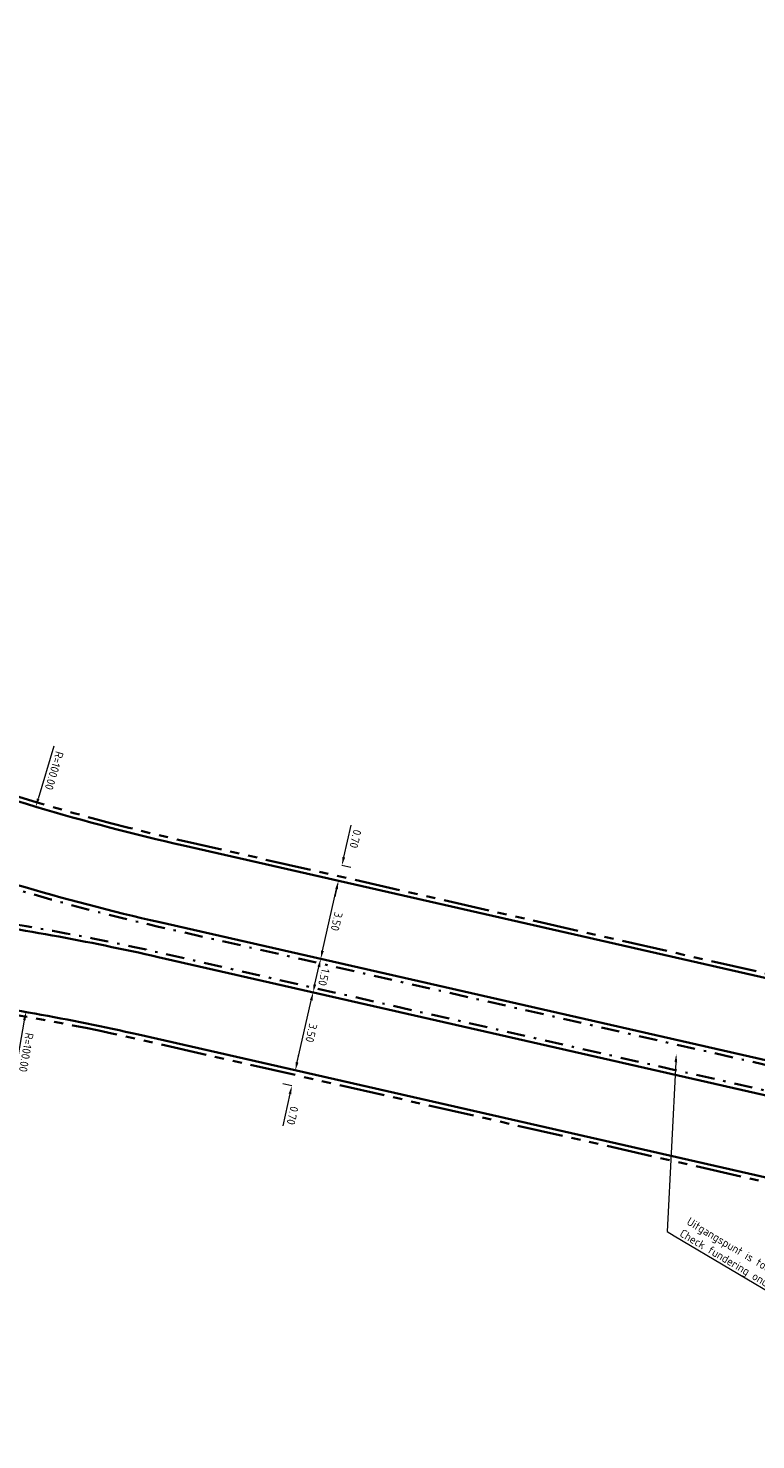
# Model space of a CAD drawing. Header units: metres. Extents: x 90561 to 91301, y 464732 to 465376.
# Tile 43 of 44: x 91182 to 91214, y 465119 to 465180. Entities that reach past the tile are written whole.
import ezdxf
from ezdxf import colors
from ezdxf.entities.mleader import LeaderData, LeaderLine
from ezdxf.math import Vec2, Vec3

# ---------------------------------------------------------------- set-up
doc = ezdxf.new("R2010")
doc.units = ezdxf.units.M
doc.linetypes.add('VH-GELEIDEBAND_50X200', pattern=[8, 4, -2, 0, -2])
doc.linetypes.add('VH-TROTTOIRBAND_180-200', pattern=[20, 10, -2, 2, -2, 2, -2])
for name, color, linetype, lineweight in [('N-WE-VH-KANTOPSLUITING_GELEIDEBAND_50X200-G', 20, 'VH-GELEIDEBAND_50X200', 35), ('N-WE-VH-KANTOPSLUITING_TROTTOIRBAND_180 200-G', 210, 'VH-TROTTOIRBAND_180-200', 35), ('N-WE-VH-KANTOPSLUITING_VOORKANTBAND-G', 50, 'Continuous', 35), ('X-XX-AL-M', 7, 'Continuous', 18), ('X-XX-AL-T18', 10, 'Continuous', 18)]:
    doc.layers.add(name, color=color, linetype=linetype, lineweight=lineweight)
doc.styles.add('NLCS-ISO-M200-T18', font='NLCS-ISO.ttf', dxfattribs={"height": 0.36})
doc.dimstyles.new('NLCS-M200-T18-PIJL_L2_H1', dxfattribs={"dimscale": 0.2, "dimtxt": 2.5, "dimasz": 1.8, "dimexe": 2, "dimexo": 2, "dimgap": 0.7, "dimtad": 1, "dimzin": 0, "dimdsep": 46, "dimtxsty": 'NLCS-ISO-M200-T18', "dimcen": 0, "dimdle": 2, "dimclrd": 256, "dimclre": 256, "dimclrt": 10, "dimadec": 1, "dimazin": 0, "dimtfac": 1, "dimtdec": 3, "dimtofl": 0, "dimtmove": 0, "dimatfit": 3, "dimfxl": 2, "dimfxlon": 1, "dimtfillclr": 256, "dimtolj": 1, "dimtzin": 0, "dimlwd": -1, "dimlwe": -1, "dimarcsym": 0})

# ---------------------------------------------------------------- blocks, each defined once
blk = doc.blocks.new('*D79')
at = {"layer": 'Defpoints', "color": 0, "transparency": 16777216}
for p in [(91194.652, 465138.219), (91194.652, 465138.219), (91193.876, 465134.807)]:
    blk.add_point(p, dxfattribs=at)
at = {"layer": 'X-XX-AL-M', "transparency": 16777216}
for p, q in [((91193.955, 465135.158), (91194.572, 465137.868)), ((91194.652, 465138.219), (91195.042, 465138.131)), ((91193.876, 465134.807), (91194.266, 465134.718))]:
    blk.add_line(p, q, dxfattribs=at)
for points in [[(91194.631, 465137.855), (91194.514, 465137.882), (91194.652, 465138.219)], [(91194.014, 465135.144), (91193.897, 465135.171), (91193.876, 465134.807)]]:
    blk.add_solid(points, dxfattribs=at)
at = {"layer": 'X-XX-AL-M', "color": 10, "transparency": 16777216, "insert": (91194.576, 465136.442), "char_height": 0.36, "attachment_point": 5, "rotation": 257.18356, "style": 'NLCS-ISO-M200-T18', "bg_fill": 3, "box_fill_scale": 1.1, "bg_fill_color": 256, "bg_fill_true_color": 13158600, "bg_fill_transparency": 0}
blk.add_mtext('\\A1;3.50', dxfattribs=at)
blk = doc.blocks.new('*D80')
at = {"layer": 'X-XX-AL-M', "transparency": 16777216}
for p, q in [((91194.985, 465139.682), (91195.375, 465139.593)), ((91194.732, 465138.57), (91194.905, 465139.331)), ((91194.652, 465138.219), (91195.042, 465138.131))]:
    blk.add_line(p, q, dxfattribs=at)
for points in [[(91194.963, 465139.318), (91194.846, 465139.344), (91194.985, 465139.682)], [(91194.79, 465138.557), (91194.673, 465138.584), (91194.652, 465138.219)]]:
    blk.add_solid(points, dxfattribs=at)
at = {"layer": 'X-XX-AL-M', "color": 10, "transparency": 16777216, "insert": (91195.13, 465138.88), "char_height": 0.36, "attachment_point": 5, "rotation": 257.18356, "style": 'NLCS-ISO-M200-T18', "bg_fill": 3, "box_fill_scale": 1.1, "bg_fill_color": 256, "bg_fill_true_color": 13158600, "bg_fill_transparency": 0}
blk.add_mtext('\\A1;1.50', dxfattribs=at)
at = {"layer": 'Defpoints', "color": 0, "transparency": 16777216}
for p in [(91194.985, 465139.682), (91194.985, 465139.682), (91194.652, 465138.219)]:
    blk.add_point(p, dxfattribs=at)
blk = doc.blocks.new('*D81')
at = {"layer": 'Defpoints', "color": 0, "transparency": 16777216}
for p in [(91195.761, 465143.095), (91195.761, 465143.095), (91194.985, 465139.682)]:
    blk.add_point(p, dxfattribs=at)
at = {"layer": 'X-XX-AL-M', "transparency": 16777216}
for p, q in [((91195.065, 465140.033), (91195.681, 465142.744)), ((91195.761, 465143.095), (91196.151, 465143.006)), ((91194.985, 465139.682), (91195.375, 465139.593))]:
    blk.add_line(p, q, dxfattribs=at)
for points in [[(91195.74, 465142.73), (91195.623, 465142.757), (91195.761, 465143.095)], [(91195.123, 465140.02), (91195.006, 465140.046), (91194.985, 465139.682)]]:
    blk.add_solid(points, dxfattribs=at)
at = {"layer": 'X-XX-AL-M', "color": 10, "transparency": 16777216, "insert": (91195.685, 465141.317), "char_height": 0.36, "attachment_point": 5, "rotation": 257.18356, "style": 'NLCS-ISO-M200-T18', "bg_fill": 3, "box_fill_scale": 1.1, "bg_fill_color": 256, "bg_fill_true_color": 13158600, "bg_fill_transparency": 0}
blk.add_mtext('\\A1;3.50', dxfattribs=at)
blk = doc.blocks.new('*D82')
at = {"layer": 'Defpoints', "color": 0, "transparency": 16777216}
for p in [(91195.916, 465143.777), (91195.916, 465143.777), (91195.761, 465143.095)]:
    blk.add_point(p, dxfattribs=at)
at = {"layer": 'X-XX-AL-M', "transparency": 16777216}
for p, q in [((91195.996, 465144.128), (91196.314, 465145.525)), ((91195.916, 465143.777), (91196.306, 465143.689)), ((91195.681, 465142.744), (91195.601, 465142.393)), ((91195.761, 465143.095), (91196.151, 465143.006))]:
    blk.add_line(p, q, dxfattribs=at)
for points in [[(91196.055, 465144.115), (91195.938, 465144.142), (91195.916, 465143.777)], [(91195.74, 465142.73), (91195.623, 465142.757), (91195.761, 465143.095)]]:
    blk.add_solid(points, dxfattribs=at)
at = {"layer": 'X-XX-AL-M', "color": 10, "transparency": 16777216, "insert": (91196.507, 465144.931), "char_height": 0.36, "attachment_point": 5, "rotation": 257.18356, "style": 'NLCS-ISO-M200-T18', "bg_fill": 3, "box_fill_scale": 1.1, "bg_fill_color": 256, "bg_fill_true_color": 13158600, "bg_fill_transparency": 0}
blk.add_mtext('\\A1;0.70', dxfattribs=at)
blk = doc.blocks.new('*D83')
at = {"layer": 'Defpoints', "color": 0, "transparency": 16777216}
for p in [(91193.876, 465134.807), (91193.72, 465134.124), (91193.72, 465134.124)]:
    blk.add_point(p, dxfattribs=at)
at = {"layer": 'X-XX-AL-M', "transparency": 16777216}
for p, q in [((91193.955, 465135.158), (91194.035, 465135.509)), ((91193.876, 465134.807), (91193.486, 465134.895)), ((91193.72, 465134.124), (91193.33, 465134.213)), ((91193.64, 465133.773), (91193.323, 465132.377))]:
    blk.add_line(p, q, dxfattribs=at)
for points in [[(91194.014, 465135.144), (91193.897, 465135.171), (91193.876, 465134.807)], [(91193.699, 465133.76), (91193.582, 465133.786), (91193.72, 465134.124)]]:
    blk.add_solid(points, dxfattribs=at)
at = {"layer": 'X-XX-AL-M', "color": 10, "transparency": 16777216, "insert": (91193.754, 465132.828), "char_height": 0.36, "attachment_point": 5, "rotation": 257.18356, "style": 'NLCS-ISO-M200-T18', "bg_fill": 3, "box_fill_scale": 1.1, "bg_fill_color": 256, "bg_fill_true_color": 13158600, "bg_fill_transparency": 0}
blk.add_mtext('\\A1;0.70', dxfattribs=at)
blk = doc.blocks.new('*D98')
at = {"layer": 'Defpoints', "color": 0, "transparency": 16777216}
for p in [(91191.84, 465240.557), (91161.716, 465145.202)]:
    blk.add_point(p, dxfattribs=at)
at = {"layer": 'X-XX-AL-M', "transparency": 16777216}
blk.add_line((91162.548, 465147.838), (91161.824, 465145.545), dxfattribs=at)
at = {"layer": 'X-XX-AL-M', "color": 10, "transparency": 16777216, "insert": (91162.546, 465146.767), "char_height": 0.36, "attachment_point": 5, "rotation": 252.46755, "style": 'NLCS-ISO-M200-T18', "bg_fill": 3, "box_fill_scale": 1.1, "bg_fill_color": 256, "bg_fill_true_color": 13158600, "bg_fill_transparency": 0}
blk.add_mtext('\\A1;R=100.00', dxfattribs=at)
at = {"layer": 'X-XX-AL-M', "transparency": 16777216}
blk.add_solid([(91161.881, 465145.527), (91161.767, 465145.563), (91161.716, 465145.202)], dxfattribs=at)
blk = doc.blocks.new('*D109')
at = {"layer": 'Defpoints', "color": 0, "transparency": 16777216}
for p in [(91211.168, 465242.145), (91182.516, 465146.337)]:
    blk.add_point(p, dxfattribs=at)
at = {"layer": 'X-XX-AL-M', "transparency": 16777216}
blk.add_line((91183.308, 465148.985), (91182.619, 465146.682), dxfattribs=at)
at = {"layer": 'X-XX-AL-M', "color": 10, "transparency": 16777216, "insert": (91183.322, 465147.915), "char_height": 0.36, "attachment_point": 5, "rotation": 253.35032, "style": 'NLCS-ISO-M200-T18', "bg_fill": 3, "box_fill_scale": 1.1, "bg_fill_color": 256, "bg_fill_true_color": 13158600, "bg_fill_transparency": 0}
blk.add_mtext('\\A1;R=100.00', dxfattribs=at)
at = {"layer": 'X-XX-AL-M', "transparency": 16777216}
blk.add_solid([(91182.677, 465146.665), (91182.562, 465146.699), (91182.516, 465146.337)], dxfattribs=at)
blk = doc.blocks.new('*D110')
at = {"layer": 'Defpoints', "color": 0, "transparency": 16777216}
for p in [(91182.082, 465137.36), (91164.828, 465038.86)]:
    blk.add_point(p, dxfattribs=at)
at = {"layer": 'X-XX-AL-M', "transparency": 16777216}
blk.add_line((91181.606, 465134.637), (91182.02, 465137.005), dxfattribs=at)
at = {"layer": 'X-XX-AL-M', "color": 10, "transparency": 16777216, "insert": (91182.097, 465135.589), "char_height": 0.36, "attachment_point": 5, "rotation": 260.06431, "style": 'NLCS-ISO-M200-T18', "bg_fill": 3, "box_fill_scale": 1.1, "bg_fill_color": 256, "bg_fill_true_color": 13158600, "bg_fill_transparency": 0}
blk.add_mtext('\\A1;R=100.00', dxfattribs=at)
at = {"layer": 'X-XX-AL-M', "transparency": 16777216}
blk.add_solid([(91182.079, 465136.995), (91181.961, 465137.016), (91182.082, 465137.36)], dxfattribs=at)

msp = doc.modelspace()

# ---------------------------------------------------------------- linework, layer by layer
at = {"layer": 'N-WE-VH-KANTOPSLUITING_GELEIDEBAND_50X200-G', "ltscale": 0.2, "flags": 128}
msp.add_lwpolyline([(91174.834, 465142.216, 0.009472), (91178.571, 465141.643, -0.022588), (91187.921, 465139.956), (91218.627, 465132.97, 0.015831), (91234.15, 465129.952, 0.968831), (91234.265, 465130.541), (91187.893, 465141.09, -0.032436), (91175.443, 465144.786, 0.452556), (91175.047, 465144.571), (91174.593, 465142.579, 0.429833)], format="xyb", close=True, dxfattribs=at)
at = {"layer": 'N-WE-VH-KANTOPSLUITING_TROTTOIRBAND_180 200-G', "ltscale": 0.2, "flags": 128}
for points in [[(91260.949, 465129.002), (91260.03, 465129.153, -0.015217), (91245.111, 465132.073), (91189.03, 465144.831, -0.033464), (91176.245, 465148.654, -0.375711), (91176.058, 465149.002), (91176.28, 465149.977), (91176.085, 465150.022)], [(91173.081, 465137.284), (91173.272, 465137.227, 0.004999), (91173.546, 465138.193, -0.386543), (91173.887, 465138.41, 0.010026), (91177.859, 465137.805, -0.02319), (91186.967, 465136.173), (91217.948, 465129.125, 0.027087), (91244.649, 465124.555, -0.011865), (91256.388, 465122.911), (91259.751, 465122.359)]]:
    msp.add_lwpolyline(points, format="xyb", dxfattribs=at)
at = {"layer": 'N-WE-VH-KANTOPSLUITING_VOORKANTBAND-G', "ltscale": 0.2, "flags": 128}
msp.add_lwpolyline([(91260.917, 465128.805), (91259.997, 465128.956, -0.015217), (91245.067, 465131.878), (91188.985, 465144.636, -0.033464), (91176.175, 465148.467, -0.375711), (91175.863, 465149.047), (91176.085, 465150.022)], format="xyb", dxfattribs=at)
at = {"layer": 'N-WE-VH-KANTOPSLUITING_VOORKANTBAND-G', "ltscale": 0.2}
for points in [[(91174.8, 465142.019, 0.009472), (91178.545, 465141.445, -0.022588), (91187.876, 465139.761), (91218.582, 465132.775, 0.015831), (91234.119, 465129.755, 0.968831), (91234.309, 465130.736), (91187.938, 465141.285, -0.032436), (91175.513, 465144.973)], [(91259.784, 465122.556), (91256.421, 465123.108, 0.011865), (91244.672, 465124.753, -0.027087), (91217.992, 465129.32), (91187.011, 465136.368, 0.02319), (91177.885, 465138.003, -0.010026), (91173.921, 465138.607, 0.386543), (91173.353, 465138.246, -0.004999), (91173.081, 465137.284, -0.004999)]]:
    msp.add_lwpolyline(points, format="xyb", dxfattribs=at)

# ---------------------------------------------------------------- next in the draw order: dimensions: what is measured, and where the dimension line sits
at = {"layer": 'X-XX-AL-M'}
for center, mpoint, picture, middle in [((91191.84, 465240.557), (91161.716, 465145.202), '*D98', (91162.241, 465146.863)), ((91164.828, 465038.86), (91182.082, 465137.36), '*D110', (91181.782, 465135.644))]:
    dim = msp.add_radius_dim(center=center, mpoint=mpoint, dimstyle='NLCS-M200-T18-PIJL_L2_H1', override={"dimpost": 'R=<>', "dimtfill": 1}, dxfattribs=at)
    dim.commit()
    dim.dimension.update_dxf_attribs({"geometry": picture, "text_midpoint": middle, "dimtype": 164})
dim = msp.add_aligned_dim(p1=(91193.876, 465134.807), p2=(91194.652, 465138.219), distance=0, dimstyle='NLCS-M200-T18-PIJL_L2_H1', override={"dimtfill": 1}, dxfattribs=at)
dim.commit()
dim.dimension.update_dxf_attribs({"geometry": '*D79', "text_midpoint": (91194.576, 465136.442)})

# ---------------------------------------------------------------- next in the draw order: leaders
at = {"layer": 'X-XX-AL-T18'}
ml = msp.add_multileader_mtext('Standard', dxfattribs=at)
ml.set_content('Uitgangspunt is toepassen middenberm.\\PCheck fundering onder viaduct A44 nog doen.', color=256, style='NLCS-ISO-M200-T18')
ml.set_leader_properties(color=256, linetype='ByLayer', lineweight=-1)
ml.build(insert=Vec2(0, 0))
ml.multileader.update_dxf_attribs({"text_left_attachment_type": 5, "text_right_attachment_type": 5, "dogleg_length": 0.36, "arrow_head_size": 0.36})
ctx = ml.context
ctx.base_point, ctx.char_height, ctx.arrow_head_size, ctx.landing_gap_size, ctx.plane_origin, ctx.plane_x_axis, ctx.plane_y_axis = Vec3(91210.454, 465127.569), 0.36, 0.36, 0.18, Vec3(91210.549, 465135.363), Vec3(0.860628, -0.509234), Vec3(0.509234, 0.860628)
ctx.left_attachment, ctx.right_attachment = 5, 5
notes = []
notes.append((ctx, [(0, (1, 1, 0), (91210.144, 465127.752), (0.860628, -0.509234), 0.36, [(0, [(91210.548, 465135.523)], 0, [])])]))
ctx.mtext.insert, ctx.mtext.text_direction, ctx.mtext.rotation, ctx.mtext.flow_direction = Vec3(91211.153, 465128.397), Vec3(0.860628, -0.509234), 5.748891, 5
ctx.mtext.has_bg_fill, ctx.mtext.bg_color, ctx.mtext.bg_scale_factor, ctx.mtext.bg_transparency, ctx.mtext.use_window_bg_color = 1, -1027028792, 1.5, 0, 1
for ctx, leaders in notes:
    for number, flags, end, landing, length, lines in leaders:
        leader = LeaderData()
        leader.index, (leader.has_last_leader_line, leader.has_dogleg_vector, leader.attachment_direction) = number, flags
        leader.last_leader_point, leader.dogleg_vector, leader.dogleg_length = Vec3(end), Vec3(landing), length
        for number, points, colour, breaks in lines:
            line = LeaderLine()
            line.index, line.vertices, line.color, line.breaks = number, Vec3.list(points), colors.encode_raw_color(colour), breaks
            leader.lines.append(line)
        ctx.leaders.append(leader)

# ---------------------------------------------------------------- next in the draw order: dimensions: what is measured, and where the dimension line sits
at = {"layer": 'X-XX-AL-M'}
dim = msp.add_radius_dim(center=(91211.168, 465242.145), mpoint=(91182.516, 465146.337), dimstyle='NLCS-M200-T18-PIJL_L2_H1', override={"dimpost": 'R=<>', "dimtfill": 1}, dxfattribs=at)
dim.commit()
dim.dimension.update_dxf_attribs({"geometry": '*D109', "text_midpoint": (91183.015, 465148.006), "dimtype": 164})
for p1, p2, picture, middle in [((91194.652, 465138.219), (91194.985, 465139.682), '*D80', (91195.13, 465138.88)), ((91193.876, 465134.807), (91193.72, 465134.124), '*D83', (91193.754, 465132.828))]:
    dim = msp.add_aligned_dim(p1=p1, p2=p2, distance=0, dimstyle='NLCS-M200-T18-PIJL_L2_H1', override={"dimtfill": 1}, dxfattribs=at)
    dim.commit()
    dim.dimension.update_dxf_attribs({"geometry": picture, "text_midpoint": middle})

# ---------------------------------------------------------------- next in the draw order: dimensions: what is measured, and where the dimension line sits
dim = msp.add_aligned_dim(p1=(91194.985, 465139.682), p2=(91195.761, 465143.095), distance=0, dimstyle='NLCS-M200-T18-PIJL_L2_H1', override={"dimtfill": 1}, dxfattribs=at)
dim.commit()
dim.dimension.update_dxf_attribs({"geometry": '*D81', "text_midpoint": (91195.685, 465141.317)})

# ---------------------------------------------------------------- next in the draw order: dimensions: what is measured, and where the dimension line sits
dim = msp.add_aligned_dim(p1=(91195.761, 465143.095), p2=(91195.916, 465143.777), distance=0, dimstyle='NLCS-M200-T18-PIJL_L2_H1', override={"dimtfill": 1}, dxfattribs=at)
dim.commit()
dim.dimension.update_dxf_attribs({"geometry": '*D82', "text_midpoint": (91196.507, 465144.931)})

doc.saveas('drawing.dxf')
